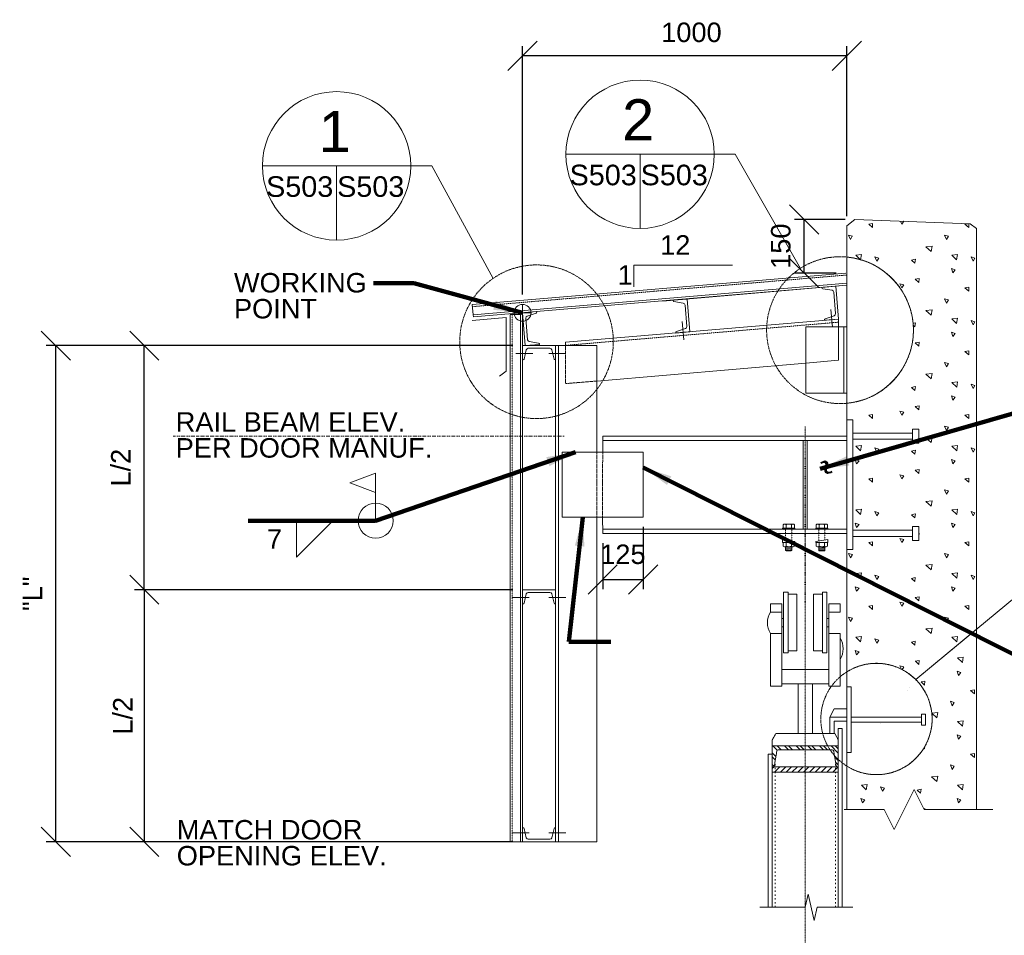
# Model space of a CAD drawing. Header units: millimetres. Extents: x -169224 to 703, y -306485 to 5405.
# Tile 3 of 7: x -11634 to -8598, y 2191 to 5014. Entities that reach past the tile are written whole.
import ezdxf

# ---------------------------------------------------------------- set-up
doc = ezdxf.new("R2010")
doc.units = ezdxf.units.MM
doc.header["$LTSCALE"] = 0.25
doc.header["$MEASUREMENT"] = 0
for name, pattern in [('CENTER2', [1.125, 0.75, -0.125, 0.125, -0.125]), ('DGN3', [15.352176, 10.234784, -5.117392]), ('DGN5', [47.287266, 15.762422, -31.524844]), ('DGN6', [118.218165, 0, -23.643633, 47.287266, -23.643633, 0, -23.643633]), ('HIDDEN2', [0.1875, 0.125, -0.0625])]:
    doc.linetypes.add(name, pattern=pattern)
doc.layers.get('Defpoints').update_dxf_attribs({"color": 5, "lineweight": 0})
for name, color, linetype, lineweight in [('G-ANNO-DIM', 1, 'Continuous', 0), ('G-ANNO-PATT', 9, 'Continuous', 0), ('G-ANNO-TEXT', 7, 'Continuous', 0), ('S-ANNO-CNTR', 1, 'CENTER2', 0), ('S-ANNO-DIMS', 2, 'Continuous', 0), ('S-ANNO-TEXT', 3, 'Continuous', 0), ('S-DETL-CONC', 4, 'Continuous', 0), ('S-DETL-MBND', 1, 'Continuous', 0), ('S-DETL-MBND-HIDE', 1, 'HIDDEN2', 0), ('S-DETL-MBND2', 2, 'Continuous', 0), ('S-DETL-PATT', 1, 'Continuous', 0), ('S-DETL-STLS', 3, 'Continuous', 0), ('S-DETL-STLS5', 5, 'Continuous', 0), ('S-SECT-PATT', 1, 'Continuous', 0), ('S-WALL-LOAD', 3, 'Continuous', 13)]:
    doc.layers.add(name, color=color, linetype=linetype, lineweight=lineweight)
doc.styles.add('1 20', font='arial.ttf', dxfattribs={"height": 60})
doc.styles.add('1 5', font='arial.ttf', dxfattribs={"height": 15})
doc.styles.add('ROMANS', font='romans.shx')
doc.dimstyles.new('1 20', dxfattribs={"dimtxt": 60, "dimasz": 90, "dimexe": 30, "dimexo": 30, "dimgap": 30, "dimtad": 1, "dimdec": 0, "dimlfac": 0.003281, "dimzin": 11, "dimdsep": 46, "dimlunit": 5, "dimtxsty": '1 20', "dimblk1": 'OBLIQUE', "dimblk2": 'OBLIQUE', "dimsah": 1, "dimcen": 0, "dimadec": 4, "dimazin": 3, "dimtfac": 1, "dimtdec": 0, "dimtix": 1, "dimtofl": 0, "dimtmove": 0, "dimatfit": 3, "dimfxl": 1, "dimtolj": 1, "dimtzin": 0, "dimarcsym": 0})
doc.dimstyles.new('1 5', dxfattribs={"dimtxt": 15, "dimasz": 22.5, "dimexe": 7.5, "dimexo": 7.5, "dimgap": 7.5, "dimtad": 1, "dimdec": 0, "dimlfac": 0.003281, "dimzin": 11, "dimdsep": 46, "dimlunit": 5, "dimtxsty": '1 5', "dimblk1": 'OBLIQUE', "dimblk2": 'OBLIQUE', "dimsah": 1, "dimcen": 0, "dimadec": 4, "dimazin": 3, "dimtfac": 1, "dimtdec": 0, "dimtix": 1, "dimtofl": 0, "dimtmove": 0, "dimatfit": 3, "dimfxl": 1, "dimtolj": 1, "dimtzin": 0, "dimarcsym": 0})

# ---------------------------------------------------------------- blocks, each defined once
blk = doc.blocks.new('A$C6A444AD9')
at = {"layer": 'S-SECT-PATT', "linetype": 'Continuous'}
h = blk.add_hatch(dxfattribs=at)
h.set_pattern_fill('DGN_STEEL', color=256, scale=203, angle=180, style=0, pattern_type=2)
h.set_pattern_definition([(225, (22.02266, -60.43574), (0.1794283, -0.1794283), []), (225, (22.02266, -60.56261), (0.1794283, -0.1794283), []), (225, (22.02266, -60.43574), (0.1794283, -0.1794283), []), (225, (22.02266, -60.56261), (0.1794283, -0.1794283), [])])
edge = h.paths.add_edge_path()
edge.add_line((2.032, 0), (0, 0))
edge.add_line((0, 0), (0, -0.642))
edge.add_line((0, -0.642), (0.019, -0.642))
edge.add_arc((0.019, -0.596), 0.0457, -89.9487, -9.5287)
edge.add_line((0.064, -0.604), (0.138, -0.162))
edge.add_arc((0.183, -0.169), 0.0457, 89.9773, 170.5268, ccw=False)
edge.add_line((0.184, -0.124), (1.848, -0.124))
edge.add_arc((1.849, -0.169), 0.0457, 9.4732, 90.0227, ccw=False)
edge.add_line((1.894, -0.162), (1.968, -0.604))
edge.add_arc((2.013, -0.596), 0.0457, -170.4713, -90.0513)
edge.add_line((2.013, -0.642), (2.032, -0.642))
edge.add_line((2.032, -0.642), (2.032, 0))
at = {"layer": 'S-DETL-STLS', "ltscale": 0.01, "extrusion": (0, 0, -1), "flags": 128}
blk.add_lwpolyline([(-0.019, -0.642), (0, -0.642), (0, 0), (-2.032, 0), (-2.032, -0.642), (-2.013, -0.642)], dxfattribs=at)
at = {"layer": 'S-DETL-STLS', "ltscale": 0.01}
for centre, start, end in [((0.183, -0.169), 90, 170.5), ((1.849, -0.169), 9.5, 90), ((0.019, -0.596), 270, 350.5), ((2.013, -0.596), 189.5, 270)]:
    blk.add_arc(centre, 0.0457, start, end, dxfattribs=at)
for points in [[(0.064, -0.604), (0.138, -0.162)], [(0.183, -0.124), (1.849, -0.124)], [(1.894, -0.162), (1.968, -0.604)]]:
    blk.add_open_spline(points, degree=1, dxfattribs=at)
blk = doc.blocks.new('_Oblique')
at = {"color": 0, "linetype": 'ByBlock', "lineweight": -2}
blk.add_line((-0.5, -0.5), (0.5, 0.5), dxfattribs=at)
blk = doc.blocks.new('*D82')
at = {"layer": 'Defpoints', "color": 0, "lineweight": 0, "transparency": 16777216}
for p in [(-10083.1, 4902.5), (-9083.1, 4378.2), (-10083.1, 4136.4, 68.4)]:
    blk.add_point(p, dxfattribs=at)
at = {"layer": 'G-ANNO-DIM', "color": 0, "lineweight": -2, "transparency": 16777216}
for p, q in [((-10083.1, 4166.4), (-10083.1, 4932.5)), ((-9083.1, 4408.2), (-9083.1, 4932.5)), ((-9083.1, 4902.5), (-10083.1, 4902.5))]:
    blk.add_line(p, q, dxfattribs=at)
at = {"layer": 'G-ANNO-DIM', "color": 0, "lineweight": -2, "transparency": 16777216, "xscale": 90, "yscale": 90, "zscale": 90, "rotation": 180}
blk.add_blockref('_Oblique', (-10083.1, 4902.5), dxfattribs=at)
at = {"layer": 'G-ANNO-DIM', "color": 0, "lineweight": -2, "transparency": 16777216, "xscale": 90, "yscale": 90, "zscale": 90}
blk.add_blockref('_Oblique', (-9083.1, 4902.5), dxfattribs=at)
at = {"layer": 'G-ANNO-DIM', "color": 0, "transparency": 16777216, "insert": (-9562.4, 4974.5), "char_height": 60, "attachment_point": 5, "style": '1 20'}
blk.add_mtext('\\A1;1000', dxfattribs=at)
blk = doc.blocks.new('*D83')
at = {"layer": 'Defpoints', "color": 0, "lineweight": 0, "transparency": 16777216}
for p in [(-9711.5, 3480.6), (-9836.1, 3430.3), (-9711.5, 3288.3)]:
    blk.add_point(p, dxfattribs=at)
at = {"layer": 'G-ANNO-DIM', "color": 0, "lineweight": -2, "transparency": 16777216}
for p, q in [((-9711.5, 3450.6), (-9711.5, 3258.3)), ((-9836.1, 3400.3), (-9836.1, 3258.3)), ((-9836.1, 3288.3), (-9711.5, 3288.3))]:
    blk.add_line(p, q, dxfattribs=at)
at = {"layer": 'G-ANNO-DIM', "color": 0, "lineweight": -2, "transparency": 16777216, "xscale": 90, "yscale": 90, "zscale": 90, "rotation": 180}
blk.add_blockref('_Oblique', (-9836.1, 3288.3), dxfattribs=at)
at = {"layer": 'G-ANNO-DIM', "color": 0, "lineweight": -2, "transparency": 16777216, "xscale": 90, "yscale": 90, "zscale": 90}
blk.add_blockref('_Oblique', (-9711.5, 3288.3), dxfattribs=at)
at = {"layer": 'G-ANNO-DIM', "color": 0, "transparency": 16777216, "insert": (-9773.8, 3365.6), "char_height": 60, "attachment_point": 5, "style": '1 20'}
blk.add_mtext('\\A1;125', dxfattribs=at)
blk = doc.blocks.new('*D84')
at = {"layer": 'Defpoints', "color": 0, "lineweight": 0, "transparency": 16777216}
for p in [(-10083.1, 3256.7), (-11249.8, 2479.3), (-10089.5, 2479.3)]:
    blk.add_point(p, dxfattribs=at)
at = {"layer": 'G-ANNO-DIM', "color": 0, "lineweight": -2, "transparency": 16777216}
for p, q in [((-10113.1, 3256.7), (-11279.8, 3256.7)), ((-11249.8, 3256.7), (-11249.8, 2479.3)), ((-10119.5, 2479.3), (-11279.8, 2479.3))]:
    blk.add_line(p, q, dxfattribs=at)
at = {"layer": 'G-ANNO-DIM', "color": 0, "lineweight": -2, "transparency": 16777216, "xscale": 90, "yscale": 90, "zscale": 90}
for p, rotation in [((-11249.8, 3256.7), 90), ((-11249.8, 2479.3), 270)]:
    blk.add_blockref('_Oblique', p, dxfattribs=dict(at, rotation=rotation))
at = {"layer": 'G-ANNO-DIM', "color": 0, "transparency": 16777216, "insert": (-11315.6, 2868), "char_height": 60, "attachment_point": 5, "rotation": 90, "style": '1 20'}
blk.add_mtext('\\A1;L/2', dxfattribs=at)
blk = doc.blocks.new('*D85')
at = {"layer": 'Defpoints', "color": 0, "lineweight": 0, "transparency": 16777216}
for p in [(-11249.8, 4009.1), (-10083.1, 4009.1), (-10083.1, 3256.7)]:
    blk.add_point(p, dxfattribs=at)
at = {"layer": 'G-ANNO-DIM', "color": 0, "lineweight": -2, "transparency": 16777216}
for p, q in [((-10113.1, 4009.1), (-11279.8, 4009.1)), ((-11249.8, 3256.7), (-11249.8, 4009.1)), ((-10113.1, 3256.7), (-11279.8, 3256.7))]:
    blk.add_line(p, q, dxfattribs=at)
at = {"layer": 'G-ANNO-DIM', "color": 0, "lineweight": -2, "transparency": 16777216, "xscale": 90, "yscale": 90, "zscale": 90}
for p, rotation in [((-11249.8, 4009.1), 90), ((-11249.8, 3256.7), 270)]:
    blk.add_blockref('_Oblique', p, dxfattribs=dict(at, rotation=rotation))
at = {"layer": 'G-ANNO-DIM', "color": 0, "transparency": 16777216, "insert": (-11321.8, 3632.9), "char_height": 60, "attachment_point": 5, "rotation": 90, "style": '1 20'}
blk.add_mtext('\\A1;L/2', dxfattribs=at)
blk = doc.blocks.new('*D86')
at = {"layer": 'Defpoints', "color": 0, "lineweight": 0, "transparency": 16777216}
for p in [(-11522.6, 4009.1), (-10083.1, 4009.1), (-10083.1, 2479.3)]:
    blk.add_point(p, dxfattribs=at)
at = {"layer": 'G-ANNO-DIM', "color": 0, "lineweight": -2, "transparency": 16777216}
for p, q in [((-10113.1, 4009.1), (-11552.6, 4009.1)), ((-11522.6, 2479.3), (-11522.6, 4009.1)), ((-10113.1, 2479.3), (-11552.6, 2479.3))]:
    blk.add_line(p, q, dxfattribs=at)
at = {"layer": 'G-ANNO-DIM', "color": 0, "lineweight": -2, "transparency": 16777216, "xscale": 90, "yscale": 90, "zscale": 90}
for p, rotation in [((-11522.6, 4009.1), 90), ((-11522.6, 2479.3), 270)]:
    blk.add_blockref('_Oblique', p, dxfattribs=dict(at, rotation=rotation))
at = {"layer": 'G-ANNO-DIM', "color": 0, "transparency": 16777216, "insert": (-11594.6, 3244.2), "char_height": 60, "attachment_point": 5, "rotation": 90, "style": '1 20'}
blk.add_mtext('\\A1;"L"', dxfattribs=at)
blk = doc.blocks.new('*D89')
at = {"layer": 'Defpoints', "color": 0, "lineweight": 0, "transparency": 16777216}
for p in [(-9214.6, 4398.2), (-9058.5, 4398.2, -89.4), (-9086.3, 4233)]:
    blk.add_point(p, dxfattribs=at)
at = {"layer": 'G-ANNO-DIM', "color": 0, "lineweight": -2, "transparency": 16777216}
for p, q in [((-9088.5, 4398.2), (-9244.6, 4398.2)), ((-9214.6, 4233), (-9214.6, 4398.2)), ((-9116.3, 4233), (-9244.6, 4233))]:
    blk.add_line(p, q, dxfattribs=at)
at = {"layer": 'G-ANNO-DIM', "color": 0, "lineweight": -2, "transparency": 16777216, "xscale": 90, "yscale": 90, "zscale": 90}
for p, rotation in [((-9214.6, 4398.2), 90), ((-9214.6, 4233), 270)]:
    blk.add_blockref('_Oblique', p, dxfattribs=dict(at, rotation=rotation))
at = {"layer": 'G-ANNO-DIM', "color": 0, "transparency": 16777216, "insert": (-9286.6, 4315.6), "char_height": 60, "attachment_point": 5, "rotation": 90, "style": '1 20'}
blk.add_mtext('\\A1;150', dxfattribs=at)

msp = doc.modelspace()

# ---------------------------------------------------------------- hatches: boundary and pattern name
at = {"layer": 'G-ANNO-PATT'}
h = msp.add_hatch(dxfattribs=at)
h.set_pattern_fill('DGN_CONCRETE1', color=256, scale=1.5, style=0, pattern_type=2)
h.set_pattern_definition([(136.6029, (-8565.8, 4006.933), (-1482.6275, 1373.8725), [14.283, -2842.382]), (139.6021, (-8577.662, 3870.527), (-1186.102, 981.3375), [13.628, -2711.925]), (140.397, (-8708.133, 3980.437), (-889.5765, 785.07), [15.394, -1524.04]), (82.824, (-8577.662, 3870.527), (296.5255, 2158.9425), [11.869, -2361.934]), (82.824, (-8565.8, 4006.933), (296.5255, 2158.9425), [11.869, -2361.934]), (90, (-8708.13, 3980.44), (-296.526, 2e-14), [11.776, -184.49]), (193.9396, (-8576.18, 3882.303), (-1482.6275, -392.535), [12.221, -2431.964]), (189.3957, (-8564.32, 4018.71), (-889.5765, -196.2675), [12.022, -1190.208]), (189.396, (-8708.133, 3992.213), (-889.5765, -196.2675), [12.022, -1190.208]), (137.9313, (-8527.252, 3905.855), (-889.5765, 785.07), [21.97, -4371.938]), (135.206, (-8745.2, 3880.34), (-296.5255, 196.2675), [20.893, -814.81]), (185.8144, (-8524.287, 3922.538), (-1779.153, -196.2675), [19.374, -3855.392]), (186.295, (-8742.233, 3897.023), (-1482.6275, -196.2675), [17.9, -1772.046]), (79.9213, (-8527.252, 3905.855), (296.5255, 1570.14), [16.944, -3371.899]), (79.9213, (-8745.199, 3880.34), (296.5255, 1570.14), [16.944, -3371.899]), (113.348, (-8479.81, 3943.146), (-296.5255, 588.8025), [14.964, -1481.443]), (114.9322, (-8617.693, 3990.25), (-296.5255, 588.8025), [14.068, -2799.626]), (114.9322, (-8694.79, 3876.415), (-296.5255, 588.8025), [14.068, -2799.626]), (107.9392, (-8757.06, 4036.373), (-593.051, 1766.4075), [14.441, -2873.716]), (58.854, (-8479.81, 3943.146), (296.5255, 588.8025), [11.466, -1135.152]), (56.1195, (-8694.79, 3876.415), (889.5765, 1373.8725), [10.638, -2117.044]), (56.1195, (-8617.693, 3990.25), (889.5765, 1373.8725), [10.638, -2117.044]), (52.932, (-8757.06, 4036.37), (296.525, 196.267), [12.3, -479.648]), (161.688, (-8688.86, 3885.25), (-296.5255, -6e-07), [12.494, -612.19]), (161.688, (-8473.88, 3952.96), (-296.5255, 196.2675), [12.494, -612.19]), (161.688, (-8611.76, 3999.08), (-296.5255, 196.2675), [12.494, -612.19]), (161.688, (-8749.65, 4046.19), (-296.5255, -6e-07), [12.494, -612.19])])
edge = h.paths.add_edge_path()
edge.add_line((-9083.1, 3831.5), (-9083.1, 3779.9))
edge.add_line((-9083.1, 3779.9), (-9064.2, 3779.9))
edge.add_line((-9064.2, 3779.9), (-9064.2, 3739.4))
edge.add_line((-9064.2, 3739.4), (-8880.2, 3739.4))
edge.add_line((-8880.2, 3739.4), (-8880.2, 3751.4))
edge.add_line((-8880.2, 3751.4), (-8861.2, 3751.4))
edge.add_line((-8861.2, 3751.4), (-8861.2, 3708.4))
edge.add_line((-8861.2, 3708.4), (-8880.2, 3708.4))
edge.add_line((-8880.2, 3708.4), (-8880.2, 3720.4))
edge.add_line((-8880.2, 3720.4), (-9064.2, 3720.4))
edge.add_line((-9064.2, 3720.4), (-9064.2, 3439.8))
edge.add_line((-9064.2, 3439.8), (-8880.2, 3439.8))
edge.add_line((-8880.2, 3439.8), (-8880.2, 3451.8))
edge.add_line((-8880.2, 3451.8), (-8861.2, 3451.8))
edge.add_line((-8861.2, 3451.8), (-8861.2, 3408.8))
edge.add_line((-8861.2, 3408.8), (-8880.2, 3408.8))
edge.add_line((-8880.2, 3408.8), (-8880.2, 3420.8))
edge.add_line((-8880.2, 3420.8), (-9064.2, 3420.8))
edge.add_line((-9064.2, 3420.8), (-9064.2, 3380.5))
edge.add_line((-9064.2, 3380.5), (-9083.1, 3380.5))
edge.add_line((-9083.1, 3380.5), (-9083.1, 3003.5))
edge.add_arc((-8991.8, 2858.2), 171.6, 45, 122.1327, ccw=False)
edge.add_line((-8870.5, 2979.5), (-8683.3, 3134.7))
edge.add_line((-8683.3, 3134.7), (-8683.3, 4369.7))
edge.add_line((-8683.3, 4369.7), (-8702.4, 4384.7))
edge.add_line((-8702.4, 4384.7), (-9058.5, 4398.2))
edge.add_line((-9058.5, 4398.2), (-9083.1, 4378.2))
edge.add_line((-9083.1, 4378.2), (-9083.1, 4282.1))
edge.add_arc((-9104.2, 4056.8), 226.3, -84.6443, 84.6443, ccw=False)
h = msp.add_hatch(dxfattribs=at)
h.set_pattern_fill('DGN_CONCRETE1', color=256, scale=1.5, style=0, pattern_type=2)
h.set_pattern_definition([(136.603, (-8548.246, 2961.978), (-1482.6275, 1373.8725), [14.283, -2842.382]), (139.602, (-8560.107, 2825.572), (-1186.102, 981.3375), [13.628, -2711.925]), (140.397, (-8690.578, 2935.482), (-889.5765, 785.07), [15.394, -1524.04]), (82.824, (-8560.107, 2825.572), (296.5255, 2158.9425), [11.869, -2361.934]), (82.824, (-8548.246, 2961.978), (296.5255, 2158.9425), [11.869, -2361.934]), (90, (-8690.58, 2935.48), (-296.53, 2e-14), [11.776, -184.49]), (193.9396, (-8558.624, 2837.348), (-1482.6275, -392.535), [12.22, -2431.964]), (189.396, (-8546.763, 2973.754), (-889.5765, -196.2675), [12.022, -1190.21]), (189.396, (-8690.58, 2947.26), (-889.5765, -196.2675), [12.022, -1190.21]), (137.9313, (-8509.698, 2860.9), (-889.5765, 785.07), [21.97, -4371.938]), (135.206, (-8727.644, 2835.385), (-296.526, 196.267), [20.893, -814.81]), (185.8144, (-8506.732, 2877.583), (-1779.153, -196.2675), [19.374, -3855.392]), (186.295, (-8724.68, 2852.068), (-1482.6275, -196.2675), [17.9, -1772.046]), (79.9213, (-8509.698, 2860.9), (296.5255, 1570.14), [16.944, -3371.899]), (79.9213, (-8727.644, 2835.385), (296.5255, 1570.14), [16.944, -3371.899]), (113.348, (-8462.253, 2898.19), (-296.5255, 588.8025), [14.964, -1481.443]), (114.9322, (-8600.138, 2945.295), (-296.5255, 588.8025), [14.068, -2799.626]), (114.9322, (-8677.234, 2831.46), (-296.5255, 588.8025), [14.068, -2799.626]), (107.9392, (-8739.505, 2991.418), (-593.051, 1766.4075), [14.44, -2873.716]), (58.854, (-8462.253, 2898.19), (296.5255, 588.8025), [11.466, -1135.152]), (56.1195, (-8677.234, 2831.46), (889.5765, 1373.8725), [10.638, -2117.044]), (56.1195, (-8600.138, 2945.295), (889.5765, 1373.8725), [10.638, -2117.044]), (52.932, (-8739.5, 2991.42), (296.525, 196.267), [12.3, -479.65]), (161.688, (-8671.3, 2840.29), (-296.526, -6e-07), [12.494, -612.19]), (161.688, (-8456.32, 2908), (-296.525, 196.268), [12.494, -612.19]), (161.688, (-8594.21, 2954.13), (-296.525, 196.268), [12.494, -612.19]), (161.688, (-8732.09, 3001.23), (-296.526, -6e-07), [12.494, -612.19])])
edge = h.paths.add_edge_path()
edge.add_line((-9083.1, 2712.9), (-9083.1, 2579.3))
edge.add_line((-9083.1, 2579.3), (-8967.6, 2579.3))
edge.add_line((-8967.6, 2579.3), (-8936.8, 2517.6))
edge.add_line((-8936.8, 2517.6), (-8875.1, 2641))
edge.add_line((-8875.1, 2641), (-8844.2, 2579.3))
edge.add_line((-8844.2, 2579.3), (-8683.3, 2579.3))
edge.add_line((-8683.3, 2579.3), (-8683.3, 3134.7))
edge.add_line((-8683.3, 3134.7), (-8870.5, 2979.5))
edge.add_arc((-8991.8, 2858.2), 171.6, -122.1327, 45, ccw=False)
at = {"layer": 'G-ANNO-TEXT'}
h = msp.add_hatch(dxfattribs=at)
h.set_pattern_fill('USER', color=256, scale=12.7, angle=45, style=0, pattern_type=0)
h.set_pattern_definition([(45, (-9205.091, 2705.79), (-8.9803, 8.9803), [])])
h.paths.add_polyline_path([(-9313, 2711), (-9313, 2694.5), (-9269.8, 2694.5), (-9257.6, 2694.5), (-9184.4, 2694.5), (-9172.1, 2694.5), (-9109.8, 2694.5), (-9109.8, 2711), (-9109.9, 2711), (-9183.9, 2711)])
at = {"layer": 'S-DETL-PATT', "linetype": 'Continuous'}
h = msp.add_hatch(dxfattribs=at)
h.set_pattern_fill('DGN_ANSI31', color=256, scale=2540, angle=140, style=0, pattern_type=2)
h.set_pattern_definition([(185, (-141986.4248, -287843.4737), (0.276719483, -3.162918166), []), (185, (-141986.4248, -287843.4737), (0.276719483, -3.162918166), [])])
h.paths.add_polyline_path([(-9252.8, 3389.1), (-9262.4, 3389.1), (-9262.4, 3378), (-9252.8, 3378)])
h.paths.add_polyline_path([(-9262.4, 3389.1), (-9271.9, 3389.1), (-9271.9, 3378), (-9262.4, 3378)])
h = msp.add_hatch(dxfattribs=at)
h.set_pattern_fill('DGN_ANSI311', color=256, scale=2540, angle=140, style=0, pattern_type=2)
h.set_pattern_definition([(355, (-142274.1586, -287843.475), (-0.276719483, -3.162918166), []), (355, (-142274.1586, -287843.475), (-0.276719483, -3.162918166), [])])
h.paths.add_polyline_path([(-9169.9, 3389.1), (-9160.4, 3389.1), (-9160.4, 3378), (-9169.9, 3378)])
h.paths.add_polyline_path([(-9160.4, 3389.1), (-9150.8, 3389.1), (-9150.8, 3378), (-9160.4, 3378)])

# ---------------------------------------------------------------- linework, layer by layer
at = {"layer": 'Defpoints'}
for p, q in [((-10083.1, 4136.4), (-10083.1, 4084.2)), ((-10109.2, 4110.3), (-10057, 4110.3))]:
    msp.add_line(p, q, dxfattribs=at)
msp.add_circle((-10083.1, 4110.3), 26.1, dxfattribs=at)
at = {"layer": 'G-ANNO-DIM'}
msp.add_point((-9276.7, 3443.2, -178.8), dxfattribs=at)
at = {"layer": 'G-ANNO-PATT', "flags": 128}
for points, elevation in [([(-9083.1, 3831.5), (-9083.1, 3779.9), (-9064.2, 3779.9), (-9064.2, 3739.4), (-8880.2, 3739.4), (-8880.2, 3751.4), (-8861.2, 3751.4), (-8861.2, 3708.4), (-8880.2, 3708.4), (-8880.2, 3720.4), (-9064.2, 3720.4), (-9064.2, 3439.8), (-8880.2, 3439.8), (-8880.2, 3451.8), (-8861.2, 3451.8), (-8861.2, 3408.8), (-8880.2, 3408.8), (-8880.2, 3420.8), (-9064.2, 3420.8), (-9064.2, 3380.5), (-9083.1, 3380.5), (-9083.1, 3003.5, -0.349865), (-8870.5, 2979.5), (-8683.3, 3134.7), (-8683.3, 4369.7), (-8702.4, 4384.7), (-9058.5, 4398.2), (-9083.1, 4378.2), (-9083.1, 4282.1, -0.910637), (-9083.1, 3831.5)], -113.5), ([(-9083.1, 2712.9), (-9083.1, 2579.3), (-8967.6, 2579.3), (-8936.8, 2517.6), (-8875.1, 2641), (-8844.2, 2579.3), (-8683.3, 2579.3), (-8683.3, 3134.7), (-8870.5, 2979.5, -0.893575), (-9083.1, 2712.9)], -29.8)]:
    msp.add_lwpolyline(points, format="xyb", dxfattribs=dict(at, elevation=elevation))
at = {"layer": 'G-ANNO-TEXT', "color": 7, "linetype": 'Continuous', "lineweight": 0}
for p, q in [((-9949.5, 4599), (-9492, 4599)), ((-10885.4, 4563.3), (-10427.9, 4563.3)), ((-9210.1, 3862.1), (-9083.1, 3862.1))]:
    msp.add_line(p, q, dxfattribs=at)
at = {"layer": 'G-ANNO-TEXT'}
for p, q in [((-9720.7, 4370.2), (-9720.7, 4599)), ((-9606.3, 4599), (-9427.6, 4599)), ((-9226.5, 4247.2), (-9427.6, 4599)), ((-10656.6, 4334.5), (-10656.6, 4563.3)), ((-10542.2, 4563.3), (-10363.5, 4563.3)), ((-10174.3, 4216.2), (-10363.5, 4563.3)), ((-9651, 4146.3), (-9083.1, 4195)), ((-8870.5, 2979.5), (-8456.8, 3322.5)), ((-9109.7, 2277.8), (-9109.8, 2829.2)), ((-9313, 2277.8), (-9313, 2722.4))]:
    msp.add_line(p, q, dxfattribs=at)
at = {"layer": 'G-ANNO-TEXT', "linetype": 'DGN6'}
for p, q in [((-9957.4, 3729.8), (-11160.7, 3730)), ((-10010.5, 2479.3), (-11024, 2479.4))]:
    msp.add_line(p, q, dxfattribs=at)
at = {"layer": 'G-ANNO-TEXT', "linetype": 'Continuous'}
for p, q in [((-10536.2, 3615.9), (-10616.2, 3585.9)), ((-10536.2, 3469.4), (-10536.2, 3615.9)), ((-10616.2, 3585.9), (-10536.2, 3555.9)), ((-10779.9, 3357.5), (-10779.9, 3469.4)), ((-10668, 3469.4), (-10779.9, 3357.5))]:
    msp.add_line(p, q, dxfattribs=at)
at = {"layer": 'G-ANNO-TEXT', "linetype": 'DGN5'}
for p, q in [((-9304.2, 2277.8), (-9304.2, 2728.9)), ((-9118.5, 2277.8), (-9118.5, 2728.9))]:
    msp.add_line(p, q, dxfattribs=at)
at = {"layer": 'G-ANNO-TEXT', "extrusion": (0, 0, -1), "flags": 128}
msp.add_lwpolyline([(9109.8, 2829.2), (9097.1, 2829.2), (9097.1, 2277.8)], dxfattribs=at)
at = {"layer": 'G-ANNO-TEXT', "flags": 128}
for points in [[(-9313, 2749.8), (-9325.7, 2749.8), (-9325.7, 2277.8)], [(-9313, 2711), (-9313, 2694.5), (-9269.8, 2694.5), (-9257.6, 2694.5), (-9184.4, 2694.5), (-9172.1, 2694.5), (-9109.8, 2694.5), (-9109.8, 2711), (-9109.9, 2711), (-9183.9, 2711), (-9313, 2711)], [(-9351.5, 2277.8), (-9311.2, 2277.8), (-9211.2, 2277.8), (-9202, 2318.4), (-9183.5, 2237.1), (-9174.3, 2277.8), (-9064.5, 2277.8)]]:
    msp.add_lwpolyline(points, dxfattribs=at)
at = {"layer": 'G-ANNO-TEXT'}
for centre, radius in [((-9720.7, 4599), 228.8), ((-10656.6, 4563.3), 228.8), ((-10536.2, 3469.4), 54.3)]:
    msp.add_circle(centre, radius, dxfattribs=at)
at = {"layer": 'G-ANNO-TEXT', "linetype": 'DGN3'}
for centre, radius in [((-9104.2, 4056.8), 226.3), ((-10040.1, 4021.1), 236.8), ((-8991.8, 2858.2), 171.6)]:
    msp.add_circle(centre, radius, dxfattribs=at)
at = {"layer": 'S-ANNO-CNTR', "color": 1}
msp.add_line((-9211.4, 3759.9), (-9211.4, 2070.1), dxfattribs=at)
at = {"layer": 'S-ANNO-CNTR', "color": 1, "linetype": 'DGN6'}
msp.add_line((-9211.4, 3659.9, -178.8), (-9211.4, 3208.2, -178.8), dxfattribs=at)
at = {"layer": 'S-ANNO-DIMS', "flags": 128}
msp.add_lwpolyline([(-9436, 4257.4), (-9740, 4257.4), (-9740, 4190.4)], dxfattribs=at)
at = {"layer": 'S-DETL-CONC', "extrusion": (0, 0, -1), "flags": 128}
msp.add_lwpolyline([(8633.3, 2579.3), (8844.2, 2579.3), (8875.1, 2641), (8936.8, 2517.6), (8967.6, 2579.3), (9091.9, 2579.3)], dxfattribs=at)
at = {"layer": 'S-DETL-MBND'}
for p, q in [((-9064.2, 3739.4, -178.8), (-8880.2, 3739.4, -178.8)), ((-9064.2, 3720.4, -178.8), (-8880.2, 3720.4, -178.8)), ((-9248.9, 3459.1, -178.8), (-9275.8, 3459.1, -178.8)), ((-9173.8, 3459.1, -178.8), (-9146.9, 3459.1, -178.8)), ((-9064.2, 3439.8, -178.8), (-8880.2, 3439.8, -178.8)), ((-9064.2, 3420.8, -178.8), (-8880.2, 3420.8, -178.8)), ((-9248.9, 3389.1, -178.8), (-9275.8, 3389.1, -178.8)), ((-9271.9, 3389.1, -178.8), (-9271.9, 3378, -178.8)), ((-9270.3, 3376.4, -178.8), (-9271.9, 3378, -178.8)), ((-9271.9, 3378, -178.8), (-9252.8, 3378, -178.8)), ((-9270.3, 3376.4, -178.8), (-9254.4, 3376.4, -178.8)), ((-9254.4, 3376.4, -178.8), (-9252.8, 3378, -178.8)), ((-9252.8, 3389.1, -178.8), (-9252.8, 3378, -178.8)), ((-9173.8, 3389.1, -178.8), (-9146.9, 3389.1, -178.8)), ((-9169.9, 3389.1, -178.8), (-9169.9, 3378, -178.8)), ((-9168.3, 3376.4, -178.8), (-9169.9, 3378, -178.8)), ((-9150.8, 3378, -178.8), (-9169.9, 3378, -178.8)), ((-9152.4, 3376.4, -178.8), (-9168.3, 3376.4, -178.8)), ((-9152.4, 3376.4, -178.8), (-9150.8, 3378, -178.8)), ((-9150.8, 3389.1, -178.8), (-9150.8, 3378, -178.8)), ((-9278.1, 3062.3), (-9278.1, 3248.9)), ((-9264.2, 3248.9), (-9278.1, 3248.9)), ((-9264.2, 3062.3), (-9264.2, 3248.9)), ((-9237.1, 3243.4), (-9264.2, 3243.4)), ((-9237.1, 3067.9), (-9237.1, 3243.4)), ((-9185.6, 3067.9), (-9185.6, 3243.4)), ((-9185.6, 3243.4), (-9158.6, 3243.4)), ((-9158.6, 3062.3), (-9158.6, 3248.9)), ((-9158.6, 3248.9), (-9144.6, 3248.9)), ((-9144.6, 3062.3), (-9144.6, 3248.9)), ((-9283.8, 3213), (-9318.8, 3213)), ((-9318.8, 3213), (-9318.8, 3187.7)), ((-9283.8, 2959.9), (-9283.8, 3213)), ((-9138.9, 2959.9), (-9138.9, 3213)), ((-9138.9, 3213), (-9103.9, 3213)), ((-9103.9, 3213), (-9103.9, 3187.7)), ((-9283.8, 3187.7), (-9318.8, 3187.7)), ((-9278.1, 3167.7), (-9283.8, 3167.7)), ((-9144.6, 3167.7), (-9138.9, 3167.7)), ((-9138.9, 3187.7), (-9103.9, 3187.7)), ((-9278.1, 3141.8), (-9283.8, 3141.8)), ((-9144.6, 3141.8), (-9138.9, 3141.8)), ((-9318.8, 2959.9), (-9318.8, 3121.8)), ((-9283.8, 3121.8), (-9318.8, 3121.8)), ((-9138.9, 3121.8), (-9103.9, 3121.8)), ((-9103.9, 2959.9), (-9103.9, 3121.8)), ((-9237.1, 3067.9), (-9264.2, 3067.9)), ((-9158.6, 3067.9), (-9185.6, 3067.9)), ((-9264.2, 3062.3), (-9278.1, 3062.3)), ((-9158.6, 3062.3), (-9144.6, 3062.3)), ((-9211.4, 3010.8), (-9283.8, 3010.8)), ((-9211.4, 3010.8), (-9138.9, 3010.8)), ((-9283.8, 2959.9), (-9318.8, 2959.9)), ((-9211.4, 2966.3), (-9283.8, 2966.3)), ((-9233.6, 2813.3), (-9233.6, 2966.3)), ((-9211.4, 2966.3), (-9138.9, 2966.3)), ((-9189.1, 2813.3), (-9189.1, 2966.3)), ((-9138.9, 2959.9), (-9103.9, 2959.9)), ((-9135.2, 2864.1), (-9121.8, 2889.5)), ((-9121.8, 2889.5), (-9083.1, 2889.5)), ((-9313, 2775.2), (-9313, 2794.2)), ((-9302, 2813.3), (-9268.5, 2813.3)), ((-9268.5, 2813.3), (-9154.2, 2813.3)), ((-9154.2, 2813.3), (-9120.7, 2813.3))]:
    msp.add_line(p, q, dxfattribs=at)
at = {"layer": 'S-DETL-MBND', "elevation": -178.8, "flags": 128}
for points in [[(-8861.2, 3751.4), (-8880.2, 3751.4), (-8880.2, 3708.4), (-8861.2, 3708.4), (-8861.2, 3751.4)], [(-9281.1, 3443.2), (-9243.6, 3443.2), (-9243.6, 3446.4), (-9281.1, 3446.4), (-9281.1, 3443.2)], [(-8861.2, 3451.8), (-8880.2, 3451.8), (-8880.2, 3408.8), (-8861.2, 3408.8), (-8861.2, 3451.8)], [(-9141.6, 3411.3), (-9179.1, 3405), (-9179.1, 3401.8), (-9141.6, 3401.8), (-9141.6, 3411.3)]]:
    msp.add_lwpolyline(points, dxfattribs=at)
for points in [[(-9270.6, 3446.4), (-9270.6, 3457.2), (-9270.6, 3457.2, 0.404496), (-9279.8, 3457.2), (-9279.8, 3446.4)], [(-9244.9, 3446.4), (-9244.9, 3457.2, 0.400784), (-9254.1, 3457.2), (-9254.1, 3446.4)], [(-9177.8, 3401.8), (-9177.8, 3391, 0.400784), (-9168.6, 3391), (-9168.6, 3401.8)], [(-9152.1, 3401.8), (-9152.1, 3391), (-9152.1, 3391, 0.404496), (-9142.9, 3391), (-9142.9, 3401.8)]]:
    msp.add_lwpolyline(points, format="xyb", dxfattribs=at)
at = {"layer": 'S-DETL-MBND', "extrusion": (0, 0, -1), "elevation": 178.8, "flags": 128}
msp.add_lwpolyline([(9141.6, 3443.2), (9179.1, 3443.2), (9179.1, 3446.4), (9141.6, 3446.4), (9141.6, 3443.2)], dxfattribs=at)
for points in [[(9177.8, 3446.4), (9177.8, 3457.2, 0.400784), (9168.6, 3457.2), (9168.6, 3446.4)], [(9270.6, 3401.8), (9270.6, 3391), (9270.6, 3391, 0.404496), (9279.8, 3391), (9279.8, 3401.8)]]:
    msp.add_lwpolyline(points, format="xyb", dxfattribs=at)
at = {"layer": 'S-DETL-MBND', "extrusion": (2.10166e-15, 0, -1), "elevation": 178.8, "flags": 128}
msp.add_lwpolyline([(9152.1, 3446.4), (9152.1, 3457.2), (9152.1, 3457.2, 0.404496), (9142.9, 3457.2), (9142.9, 3446.4)], format="xyb", dxfattribs=at)
at = {"layer": 'S-DETL-MBND', "extrusion": (-9.56931e-16, 0, -1), "elevation": 178.8, "flags": 128}
msp.add_lwpolyline([(9281.1, 3411.3), (9243.6, 3405), (9243.6, 3401.8), (9281.1, 3401.8), (9281.1, 3411.3)], dxfattribs=at)
at = {"layer": 'S-DETL-MBND', "extrusion": (2.10318e-15, 0, -1), "elevation": 178.8, "flags": 128}
msp.add_lwpolyline([(9244.9, 3401.8), (9244.9, 3391, 0.400784), (9254.1, 3391), (9254.1, 3401.8)], format="xyb", dxfattribs=at)
at = {"layer": 'S-DETL-MBND', "flags": 128}
msp.add_lwpolyline([(-9120.7, 2813.3), (-9114.4, 2802.3), (-9113.2, 2800.2), (-9112.2, 2798.4), (-9111.3, 2796.9), (-9110.6, 2795.7), (-9110.1, 2794.9), (-9109.8, 2794.4), (-9109.8, 2794.2)], dxfattribs=at)
at = {"layer": 'S-DETL-MBND'}
for centre, radius, start, end in [((-9262.4, 3439.5, -178.8), 19.5, 64.8898, 115.1102), ((-9160.4, 3439.5, -178.8), 19.5, 64.8898, 115.1102), ((-9262.4, 3408.6, -178.8), 19.5, 244.8898, 295.1102), ((-9160.4, 3408.6, -178.8), 19.5, 244.8898, 295.1102), ((-9264.4, 3154.8), 63.6, 148.777, 211.223), ((-9158.3, 3074.8), 63.6, 328.777, 31.223)]:
    msp.add_arc(centre, radius, start, end, dxfattribs=at)
msp.add_open_spline([(-9313, 2794.2), (-9312.9, 2794.4), (-9312.6, 2794.9), (-9312.1, 2795.7), (-9311.4, 2796.9), (-9310.5, 2798.4), (-9309.5, 2800.2), (-9308.3, 2802.3), (-9306.9, 2804.7), (-9302, 2813.3)], degree=1, dxfattribs=at)
at = {"layer": 'S-DETL-MBND-HIDE'}
for p, q in [((-9085.7, 4226.6), (-10237.6, 4129.3)), ((-9108.4, 4081.4), (-9950.5, 4009.9)), ((-9271.9, 3443.2, -178.8), (-9271.9, 3409.8, -178.8)), ((-9252.8, 3443.2, -178.8), (-9252.8, 3406.6, -178.8)), ((-9169.9, 3443.2, -178.8), (-9169.9, 3406.6, -178.8)), ((-9150.8, 3443.2, -178.8), (-9150.8, 3409.8, -178.8))]:
    msp.add_line(p, q, dxfattribs=at)
at = {"layer": 'S-DETL-MBND-HIDE', "color": 1}
msp.add_line((-10114.9, 4105.4), (-10114.9, 2479.3), dxfattribs=at)
at = {"layer": 'S-DETL-MBND-HIDE', "linetype": 'Continuous'}
msp.add_line((-9108.4, 4066.9), (-9108.4, 3963.9), dxfattribs=at)
at = {"layer": 'S-DETL-MBND-HIDE', "linetype": 'DGN3'}
for p in [(-9950.5, 4019.4), (-9854.5, 3900)]:
    msp.add_line(p, (-9950.5, 3892), dxfattribs=at)
at = {"layer": 'S-DETL-MBND-HIDE', "linetype": 'Continuous', "lineweight": 0}
msp.add_line((-9108.4, 3963.9), (-9210.1, 3955.4), dxfattribs=at)
at = {"layer": 'S-DETL-MBND2'}
for p, q in [((-9086.3, 4233), (-10238.1, 4135.6)), ((-10235.5, 4104), (-10238.1, 4135.6)), ((-9108.4, 4090.9), (-9950.5, 4019.4)), ((-9108.4, 4090.9), (-9108.4, 4066.9)), ((-9210.1, 4066.9), (-9210.1, 3862.1)), ((-9210.1, 4066.9), (-9092.6, 4066.9)), ((-9981.5, 4009.1), (-9854.5, 4009.1)), ((-9854.5, 4009.1), (-9854.5, 3680.6)), ((-9210.1, 3955), (-9854.5, 3900)), ((-9854.5, 3480.6), (-9854.5, 2479.3)), ((-9070.1, 2864.1), (-8853.1, 2864.1)), ((-9070.1, 2848.1), (-8853.1, 2848.1)), ((-9854.5, 2479.3), (-9972, 2479.3))]:
    msp.add_line(p, q, dxfattribs=at)
at = {"layer": 'S-DETL-MBND2', "color": 2}
for p, q in [((-10121.2, 4105.4), (-10121.2, 2479.3)), ((-10089.5, 4105.4), (-10121.2, 4105.4)), ((-10089.5, 2479.3), (-10121.2, 2479.3))]:
    msp.add_line(p, q, dxfattribs=at)
at = {"layer": 'S-DETL-MBND2', "linetype": 'DGN3'}
for p, q in [((-9854.5, 3680.6), (-9854.5, 3480.6)), ((-9836.1, 3680.6), (-9836.5, 3480.6))]:
    msp.add_line(p, q, dxfattribs=at)
at = {"layer": 'S-DETL-MBND2', "flags": 128}
msp.add_lwpolyline([(-8841.1, 2873.1), (-8853.1, 2873.1), (-8853.1, 2839.1), (-8841.1, 2839.1), (-8841.1, 2873.1)], dxfattribs=at)
at = {"layer": 'S-DETL-STLS'}
for p, q in [((-9083.6, 4201.3), (-10235.5, 4104)), ((-9083.1, 4195), (-10235, 4097.7)), ((-10235, 4097.7), (-10235.5, 4104)), ((-9092.6, 4066.9), (-9092.6, 3862.1)), ((-9092.6, 4066.9), (-9083.1, 4066.9)), ((-9981.5, 4009.1), (-9981.5, 2479.3)), ((-9972, 4009.1), (-9972, 2479.3)), ((-9083.2, 3836.9), (-9083.2, 3824)), ((-9083.2, 3836.9), (-9083.2, 3830.4)), ((-9836.1, 3729.9), (-9836.1, 3680.6)), ((-9711.5, 3680.6), (-9961.5, 3680.6)), ((-9961.5, 3480.6), (-9961.5, 3680.6)), ((-9711.5, 3480.6), (-9711.5, 3680.6)), ((-9711.5, 3480.6), (-9961.5, 3480.6)), ((-9836.1, 3430.3), (-9836.5, 3480.6)), ((-9836.1, 3430.3), (-9836.1, 3443.2)), ((-9352.2, 3430.3), (-9168.2, 3430.3)), ((-9135.2, 2813.3), (-9135.2, 2864.1)), ((-9135.2, 2864.1), (-9083.1, 2864.1)), ((-9122.5, 2851.4), (-9083.1, 2851.4)), ((-9122.5, 2813.3), (-9122.5, 2851.4)), ((-9122.5, 2813.3), (-9135.2, 2813.3)), ((-10083.1, 2479.3), (-10089.5, 2479.3)), ((-9972, 2479.3), (-9981.5, 2479.3))]:
    msp.add_line(p, q, dxfattribs=at)
at = {"layer": 'S-DETL-STLS', "color": 3}
for p, q in [((-9836.1, 3729.9, -178.8), (-9083.2, 3729.9, -178.8)), ((-9836.1, 3717, -178.8), (-9083.2, 3717, -178.8)), ((-9217.7, 3717, -178.8), (-9217.7, 3443.2, -178.8)), ((-9205, 3717, -178.8), (-9205, 3443.2, -178.8)), ((-9083.2, 3443.2, -178.8), (-9836.1, 3443.2, -178.8)), ((-9083.1, 3430.3, -178.8), (-9836.1, 3430.3, -178.8))]:
    msp.add_line(p, q, dxfattribs=at)
at = {"layer": 'S-DETL-STLS', "extrusion": (0, 0, -1), "flags": 128}
for points in [[(9118, 4107.9), (9123.5, 4173.9, -0.345327), (9128.8, 4179.6), (9157.6, 4184.2, 0.345327), (9160.3, 4187.1), (9160.4, 4188.6), (9116.9, 4192.2), (9108.4, 4090.9), (9152, 4087.3), (9152.1, 4088.8, 0.345327), (9150, 4092.1), (9122.3, 4101.3, -0.345327), (9118, 4107.9)], [(9610.5, 4047.8), (9610.7, 4049.2, 0.345327), (9608.5, 4052.5), (9580.9, 4061.8, -0.345327), (9576.6, 4068.3), (9582.1, 4134.3, -0.345327), (9587.4, 4140.1), (9616.2, 4144.7, 0.345327), (9618.8, 4147.5), (9619, 4149), (9575.4, 4152.6), (9567, 4051.4), (9610.5, 4047.8)], [(10031.1, 4012.7), (10074.7, 4009.1), (10083.1, 4110.3), (10039.5, 4113.9), (10039.4, 4112.5, 0.345327), (10041.6, 4109.2), (10069.2, 4099.9, -0.345327), (10073.5, 4093.4), (10068, 4027.4, -0.345327), (10062.7, 4021.6), (10033.9, 4017, 0.345327), (10031.2, 4014.2), (10031.1, 4012.7)], [(10065.4, 4000.9, -0.345327), (10071.6, 3996.1), (10078.5, 3967.8, 0.345327), (10081.6, 3965.4), (10083.1, 3965.4), (10083.1, 4009.1), (9981.5, 4009.1), (9981.5, 3965.4), (9983, 3965.4, 0.345327), (9986.1, 3967.8), (9993, 3996.1, -0.345327), (9999.2, 4000.9), (10065.4, 4000.9)], [(10065.4, 3248.5, -0.345327), (10071.6, 3243.7), (10078.5, 3215.4, 0.345327), (10081.6, 3213), (10083.1, 3213), (10083.1, 3256.7), (9981.5, 3256.7), (9981.5, 3213), (9983, 3213, 0.345327), (9986.1, 3215.4), (9993, 3243.7, -0.345327), (9999.2, 3248.5), (10065.4, 3248.5)]]:
    msp.add_lwpolyline(points, format="xyb", dxfattribs=at)
for points in [[(10238.1, 4086.8), (10133.3, 4095.6), (10133.3, 3930.5), (10153.8, 3914.6)], [(9083.1, 2957.6), (9070.1, 2957.6), (9070.1, 2754.6), (9083.1, 2754.6), (9083.1, 2957.6)]]:
    msp.add_lwpolyline(points, dxfattribs=at)
at = {"layer": 'S-DETL-STLS', "color": 3, "extrusion": (0, 0, -1), "elevation": 178.8, "flags": 128}
msp.add_lwpolyline([(9083.2, 3779.9), (9064.2, 3779.9), (9064.2, 3380.5), (9083.2, 3380.5), (9083.2, 3779.9)], dxfattribs=at)
at = {"layer": 'S-DETL-STLS', "flags": 128}
msp.add_lwpolyline([(-10065.4, 2487.5, -0.345327), (-10071.6, 2492.3), (-10078.5, 2520.6, 0.345327), (-10081.6, 2523), (-10083.1, 2523), (-10083.1, 2479.3), (-9981.5, 2479.3), (-9981.5, 2523), (-9983, 2523, 0.345327), (-9986.1, 2520.6), (-9993, 2492.3, -0.345327), (-9999.2, 2487.5), (-10065.4, 2487.5)], format="xyb", dxfattribs=at)
at = {"layer": 'S-DETL-STLS'}
for points in [[(-10089.5, 2479.3), (-10089.5, 4105.4)], [(-10083.1, 4105.4), (-10083.1, 2479.3)]]:
    msp.add_open_spline(points, degree=1, dxfattribs=at)
at = {"layer": 'S-DETL-STLS5'}
for p, q in [((-9132.6, 4120.5), (-9127.7, 4066.1)), ((-9591.4, 4084), (-9586.2, 4026.6)), ((-10103.6, 3985.2), (-10051.2, 3985.2)), ((-10001.9, 3985.2), (-9949.6, 3985.2)), ((-10062.7, 3232.8), (-10115.1, 3232.8)), ((-10001.9, 3232.8), (-9949.6, 3232.8)), ((-10062.7, 2507.6), (-10115.1, 2507.6)), ((-10001.9, 2507.6), (-9949.6, 2507.6))]:
    msp.add_line(p, q, dxfattribs=at)
at = {"layer": 'S-WALL-LOAD'}
for p, q in [((-9083.1, 4378.2, -89.4), (-9058.5, 4398.2, -89.4)), ((-9083.1, 4378.2, -89.4), (-9083.1, 2579.3, -89.4)), ((-8702.4, 4384.7, -89.4), (-9058.5, 4398.2, -89.4)), ((-8702.4, 4384.7, -89.4), (-8683.3, 4369.7, -89.4)), ((-8683.3, 4369.7, -89.4), (-8683.3, 2579.3, -89.4))]:
    msp.add_line(p, q, dxfattribs=at)

# ---------------------------------------------------------------- block references
at = {"layer": 'S-ANNO-TEXT', "extrusion": (0, 0, -1), "xscale": 100, "yscale": 100, "zscale": -100}
msp.add_blockref('A$C6A444AD9', (9109.8, 2775.2), dxfattribs=at)

# ---------------------------------------------------------------- texts
at = {"layer": 'G-ANNO-TEXT', "color": 7, "linetype": 'Continuous', "lineweight": 0}
for s, insert, char_height, attachment_point, style in [('2', (-9726.7, 4705.1), 127, 5, '1 5'), ('1', (-10662.6, 4669.4), 127, 5, '1 5'), ('S503', (-9834.6, 4502.5), 63.5, 8, '1 20'), ('S503', (-9615.5, 4502.5), 63.5, 8, '1 20'), ('S503', (-10770.5, 4466.8), 63.5, 8, '1 20'), ('S503', (-10551.4, 4466.8), 63.5, 8, '1 20')]:
    msp.add_mtext(s, dxfattribs=dict(at, insert=insert, char_height=char_height, attachment_point=attachment_point, style=style))
at = {"layer": 'G-ANNO-TEXT', "color": 7, "char_height": 60, "attachment_point": 1, "line_spacing_factor": 0.8, "style": '1 20'}
for s, insert in [('12', (-9658.9, 4349.5)), ('1', (-9789.8, 4257)), ('WORKING \\PPOINT', (-10973.2, 4233)), ('RAIL BEAM ELEV.\\PPER DOOR MANUF.', (-11152.8, 3803.9)), ('MATCH DOOR\\POPENING ELEV.', (-11149.7, 2546.8))]:
    msp.add_mtext(s, dxfattribs=dict(at, insert=insert))
at = {"layer": 'G-ANNO-TEXT', "color": 7, "linetype": 'Continuous', "insert": (-10871.4, 3443.2), "char_height": 60, "attachment_point": 1, "line_spacing_factor": 0.8, "style": '1 20'}
msp.add_mtext('7', dxfattribs=at)
at = {"layer": 'S-ANNO-DIMS', "insert": (-9110.9, 3623.5), "char_height": 60, "attachment_point": 7, "rotation": 119.7283, "line_spacing_factor": 0.8, "style": 'ROMANS'}
msp.add_mtext('{\\W0.85;\\C256;~}', dxfattribs=at)

# ---------------------------------------------------------------- dimensions: what is measured, and where the dimension line sits
at = {"layer": 'G-ANNO-DIM'}
for base, p1, p2, override, picture, middle in [((-10083.1, 4902.5, -68.4), (-9083.1, 4378.2, -68.4), (-10083.1, 4136.4), {"dimscale": 1, "dimtxt": 60, "dimasz": 90, "dimexe": 30, "dimexo": 30, "dimgap": 30, "dimtad": 1, "dimtih": 0, "dimtoh": 0, "dimlfac": 1, "dimblk1": 'Oblique', "dimblk2": 'Oblique', "dimsah": 1, "dimcen": 0, "dimse1": 0, "dimse2": 0, "dimtol": 0, "dimtfac": 1, "dimtix": 1, "dimtofl": 0, "dimtmove": 2, "dimatfit": 3, "dimfrac": 2}, '*D82', (-9562.4, 4974.5, -68.4)), ((-9711.5, 3288.3), (-9836.1, 3430.3), (-9711.5, 3480.6), {"dimlfac": 1, "dimtmove": 2, "dimfrac": 2}, '*D83', (-9773.8, 3365.6))]:
    dim = msp.add_linear_dim(base=base, p1=p1, p2=p2, angle=180, dimstyle='1 20', override=override, dxfattribs=at)
    dim.commit()
    dim.dimension.update_dxf_attribs({"geometry": picture, "text_midpoint": middle, "dimtype": 160})
for base, p1, p2, angle, text, override, picture, middle in [((-9214.6, 4398.2), (-9086.3, 4233), (-9058.5, 4398.2, -89.4), 90, '150', {"dimscale": 1, "dimtxt": 60, "dimasz": 90, "dimexe": 30, "dimexo": 30, "dimgap": 30, "dimtad": 1, "dimtih": 0, "dimtoh": 0, "dimlfac": 1, "dimblk1": 'Oblique', "dimblk2": 'Oblique', "dimsah": 1, "dimcen": 0, "dimse1": 0, "dimse2": 0, "dimtol": 0, "dimtfac": 1, "dimtix": 1, "dimtofl": 0, "dimtmove": 2, "dimatfit": 3, "dimfrac": 2}, '*D89', (-9286.6, 4315.6)), ((-11522.6, 4009.1), (-10083.1, 2479.3), (-10083.1, 4009.1), 270, '"L"', {"dimscale": 1, "dimtxt": 60, "dimasz": 90, "dimexe": 30, "dimexo": 30, "dimgap": 30, "dimtad": 1, "dimjust": 0, "dimtih": 0, "dimtoh": 0, "dimlfac": 1, "dimblk1": 'Oblique', "dimblk2": 'Oblique', "dimsah": 1, "dimcen": 0, "dimse1": 0, "dimse2": 0, "dimtol": 0, "dimtfac": 1, "dimtix": 1, "dimtofl": 0, "dimtmove": 2, "dimatfit": 3, "dimfrac": 2}, '*D86', (-11594.6, 3244.2)), ((-11249.8, 4009.1), (-10083.1, 3256.7), (-10083.1, 4009.1), 270, 'L/2', {"dimscale": 1, "dimtxt": 60, "dimasz": 90, "dimexe": 30, "dimexo": 30, "dimgap": 30, "dimtad": 1, "dimjust": 0, "dimtih": 0, "dimtoh": 0, "dimlfac": 1, "dimblk1": 'Oblique', "dimblk2": 'Oblique', "dimsah": 1, "dimcen": 0, "dimse1": 0, "dimse2": 0, "dimtol": 0, "dimtfac": 1, "dimtix": 1, "dimtofl": 0, "dimtmove": 2, "dimatfit": 3, "dimfrac": 2}, '*D85', (-11321.8, 3632.9)), ((-11249.8, 2479.3), (-10083.1, 3256.7), (-10089.5, 2479.3), 90, 'L/2', {"dimlfac": 1, "dimtmove": 2, "dimfrac": 2}, '*D84', (-11315.6, 2868))]:
    dim = msp.add_linear_dim(base=base, p1=p1, p2=p2, angle=angle, text=text, dimstyle='1 20', override=override, dxfattribs=at)
    dim.commit()
    dim.dimension.update_dxf_attribs({"geometry": picture, "text_midpoint": middle, "dimtype": 160, "text_rotation": 90})

# ---------------------------------------------------------------- leaders
at = {"layer": 'G-ANNO-TEXT'}
for points in [[(-10083.1, 4110.3), (-10418.7, 4201.3), (-10542.8, 4201.3)], [(-9165.9, 3629.2), (-8384.7, 3853), (-8254.4, 3853)], [(-9897, 3480.6), (-9940.9, 3096.3), (-9810.6, 3096.3)]]:
    msp.add_leader(points, dimstyle='1 20', override={"dimscale": 1, "dimtxt": 60, "dimasz": 90, "dimgap": 30, "dimtad": 1, "dimclrd": 0, "dimlwd": 65534}, dxfattribs=at)
at = {"layer": 'G-ANNO-TEXT', "linetype": 'Continuous'}
for points in [[(-9919.9, 3680.6), (-10536.2, 3469.4), (-10929.7, 3469.4)], [(-9711.5, 3633.6), (-8381.8, 2962.4), (-7920.2, 2962.4)]]:
    msp.add_leader(points, dimstyle='1 5', override={"dimscale": 1, "dimtxt": 60, "dimasz": 90, "dimgap": 30, "dimtad": 1, "dimclrd": 0, "dimlwd": 65534}, dxfattribs=at)

doc.saveas('drawing.dxf')
